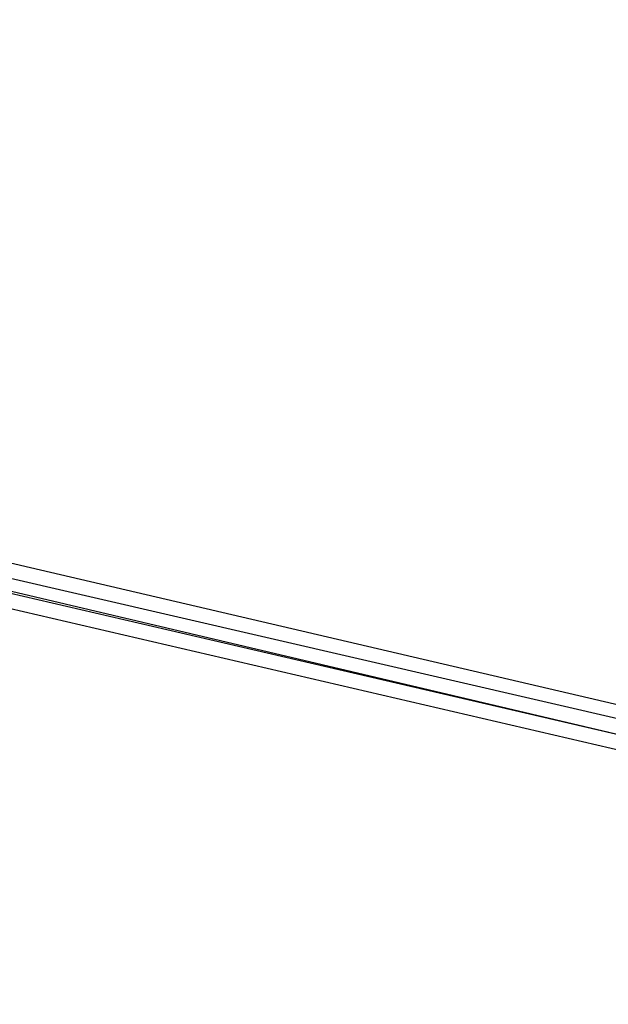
# Model space of a CAD drawing. Header units: feet. Extents: x -79 to 198, y -22 to 181.
# Tile 47 of 256: x 35.557 to 36.082, y 19.362 to 20.242. Entities that reach past the tile are written whole.
import ezdxf

# ---------------------------------------------------------------- set-up
doc = ezdxf.new("R2010")
doc.units = ezdxf.units.FT
doc.layers.add('A-LINEA', color=7, linetype='CONTINUOUS')

msp = doc.modelspace()

# ---------------------------------------------------------------- linework, layer by layer
at = {"layer": 'A-LINEA'}
for points in [[(26.7067, 23.3511), (28.04, 21.6178), (31.0267, 20.8311), (34.0133, 20.0978), (37.0133, 19.4044), (40.0267, 18.7778), (43.0533, 18.2044), (46.0933, 17.6844), (49.1467, 17.2178), (52.2, 16.8044), (55.2533, 16.4444), (58.32, 16.1511), (60.4, 16.0178), (62.48, 15.9511), (64.5467, 15.9244), (66.6267, 15.9511), (68.7067, 16.0178), (70.7867, 16.1511), (72.8533, 16.3244), (74.92, 16.5511), (76.9867, 16.8178), (79.04, 17.1511), (81.08, 17.5244), (83.12, 17.9378)], [(26.7067, 23.3511), (28.04, 21.6178), (31.0267, 20.8311), (34.0133, 20.0978), (37.0133, 19.4044), (40.0267, 18.7778), (43.0533, 18.2044), (46.0933, 17.6844), (49.1467, 17.2178), (52.2, 16.8044), (55.2533, 16.4444), (58.32, 16.1511), (60.4, 16.0178), (62.48, 15.9511), (64.5467, 15.9244), (66.6267, 15.9511), (68.7067, 16.0178), (70.7867, 16.1511), (72.8533, 16.3244), (74.92, 16.5511), (76.9867, 16.8178), (79.04, 17.1511), (81.08, 17.5244), (83.12, 17.9378)], [(32.36, 20.4844), (36.2, 19.5778), (36.2, 19.5911), (36.2133, 19.6044), (36.2, 19.6044), (32.3733, 20.4978), (32.36, 20.4978), (32.36, 20.4844)], [(32.36, 20.4844), (36.2, 19.5778), (36.2, 19.5911), (36.2133, 19.6044), (36.2, 19.6044), (32.3733, 20.4978), (32.36, 20.4978), (32.36, 20.4844)], [(32.36, 20.4578), (36.2, 19.5644), (36.2, 19.5778), (32.36, 20.4711), (32.36, 20.4578)], [(32.36, 20.4578), (36.2, 19.5644), (36.2, 19.5778), (32.36, 20.4711), (32.36, 20.4578)]]:
    msp.add_lwpolyline(points, dxfattribs=at)

doc.saveas('drawing.dxf')
